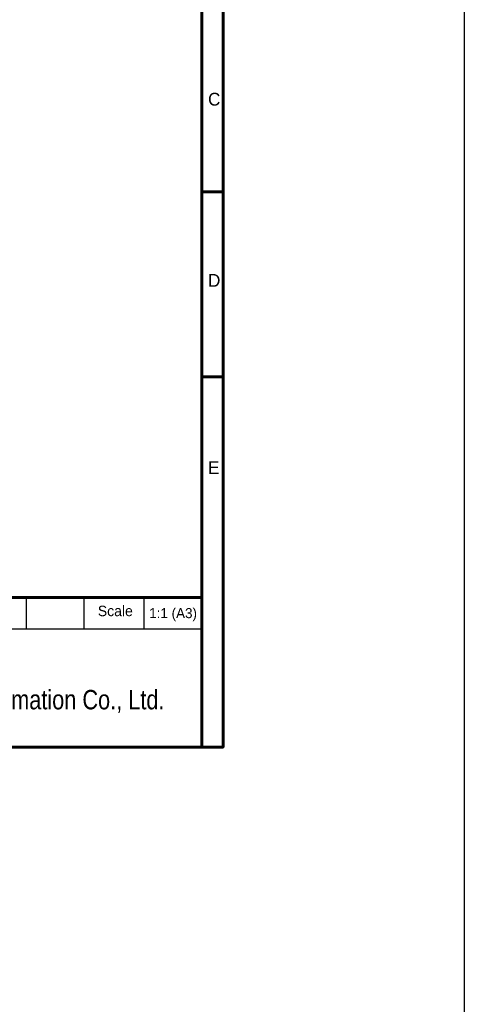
# Model space of a CAD drawing. Header units: millimetres. Extents: x 0 to 7391, y -1386 to 1502.
# Tile 112 of 127: x 7281 to 7391, y 154 to 399. Entities that reach past the tile are written whole.
import ezdxf
from ezdxf.enums import TextEntityAlignment as Align

# ---------------------------------------------------------------- set-up
doc = ezdxf.new("R2010")
doc.units = ezdxf.units.MM
doc.header["$LTSCALE"] = 0.5
doc.layers.add('BORDER', color=7, linetype='Continuous')
doc.layers.add('圖框', color=7, linetype='Continuous')
doc.styles.add('SEACAD_arial_ttf', font='arial.ttf', dxfattribs={"height": 0.2})
doc.styles.add('標題欄', font='txt')

# ---------------------------------------------------------------- blocks, each defined once
blk = doc.blocks.new('A4-英文圖框-橫式')
at = {"layer": 'BORDER', "color": 123, "linetype": 'Continuous', "lineweight": 60, "ltscale": 25.4}
for p, q in [((2549.79, 183.5), (2549.79, -95.06)), ((2549.79, 43.16), (2555.09, 43.16)), ((2549.79, -2.91), (2555.09, -2.91)), ((2151.7, -57.78), (2549.79, -57.78))]:
    blk.add_line(p, q, dxfattribs=at)
at = {"layer": 'BORDER', "color": 60, "linetype": 'Continuous', "ltscale": 25.4}
for p, q in [((2506.17, -65.63), (2506.17, -57.78)), ((2520.48, -65.63), (2520.48, -57.78)), ((2535.48, -65.63), (2535.48, -57.78)), ((2151.7, -65.63), (2549.79, -65.63)), ((2364.21, -95.06), (2549.79, -95.06))]:
    blk.add_line(p, q, dxfattribs=at)
at = {"layer": 'BORDER', "color": 123, "linetype": 'Continuous', "lineweight": 60, "ltscale": 25.4}
blk.add_lwpolyline([(2151.7, 188.79), (2555.09, 188.79), (2555.09, -95.06), (2151.7, -95.06)], close=True, dxfattribs=at)
at = {"color": 3, "style": '標題欄'}
for s, p in [('C', (2551.33, 64.66)), ('D', (2551.33, 19.54)), ('E', (2551.33, -27.06))]:
    blk.add_text(s, height=3.18, dxfattribs=at).set_placement(p)
at = {"color": 60, "style": '標題欄'}
for s, p in [('C', (2551.33, 64.66)), ('D', (2551.33, 19.54)), ('E', (2551.33, -27.06))]:
    blk.add_text(s, height=3.18, dxfattribs=at).set_placement(p)
at = {"layer": 'BORDER', "color": 7, "linetype": 'Continuous', "ltscale": 25.4, "style": 'SEACAD_arial_ttf', "width": 0.8}
blk.add_text('TOYO Automation Co., Ltd.', height=4.8353, dxfattribs=at).set_placement((2474.42, -80.83), align=Align.TOP_LEFT)
at = {"layer": '圖框', "style": '標題欄'}
blk.add_text('Scale', height=2.605, dxfattribs=at).set_placement((2523.91, -59.86), align=Align.TOP_LEFT)

msp = doc.modelspace()

# ---------------------------------------------------------------- linework, layer by layer
at = {"color": 4}
msp.add_lwpolyline([(6389.429, 1459.353), (7391.21, 1459.353), (7391.21, -306.068), (6389.429, -306.068)], close=True, dxfattribs=at)

# ---------------------------------------------------------------- block references
msp.add_blockref('A4-英文圖框-橫式', (4776.123, 312.848))

# ---------------------------------------------------------------- texts
at = {"layer": '圖框', "style": '標題欄'}
msp.add_text('1:1 (A3)', height=2.5, dxfattribs=at).set_placement((7318.757, 251.14), align=Align.MIDDLE_CENTER)

doc.saveas('drawing.dxf')
